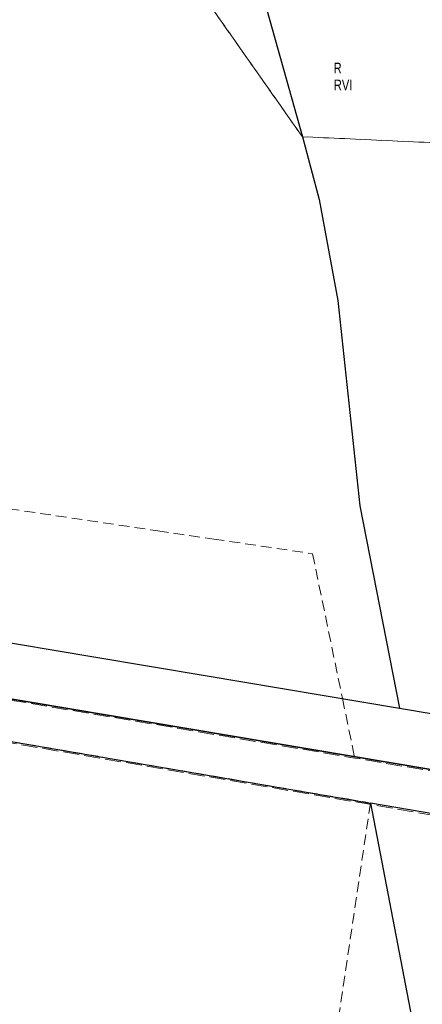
# Model space of a CAD drawing. Header units: metres. Extents: x 5548743 to 5556416, y 5707500 to 5714000.
# Tile 64 of 203: x 5554537 to 5554594, y 5709519 to 5709659. Entities that reach past the tile are written whole.
import ezdxf
from ezdxf.enums import TextEntityAlignment as Align

# ---------------------------------------------------------------- set-up
doc = ezdxf.new("R2010")
doc.units = ezdxf.units.M
doc.header["$MEASUREMENT"] = 0
for name, pattern in [('1.5_0.75', [2.25, 1.5, -0.75]), ('2.25_0.75', [3, 2.25, -0.75]), ('219-1000', [0])]:
    doc.linetypes.add(name, pattern=pattern)
for name, color, linetype in [('209-oznaczenie konturu klasyfikacyjnego', 7, 'CONTINUOUS'), ('210-oznaczenie konturu użytku gruntowego', 7, 'CONTINUOUS'), ('216-obręb ewidencyjny', 7, 'CONTINUOUS'), ('217-kontur klasyfikacyjny', 7, 'CONTINUOUS'), ('218-kontur użytku gruntowego', 7, 'CONTINUOUS'), ('219-działka ewidencyjna', 7, 'CONTINUOUS'), ('jezdnia', 7, 'CONTINUOUS')]:
    doc.layers.add(name, color=color, linetype=linetype)
doc.styles.get("Standard").update_dxf_attribs({"font": 'Working1250', "width": 0.75})

msp = doc.modelspace()

# ---------------------------------------------------------------- linework, layer by layer
at = {"layer": '216-obręb ewidencyjny', "color": 4, "linetype": 'Continuous', "lineweight": 35, "flags": 128}
for points in [[(5555256.15, 5709556.47), (5555010.66, 5709588.18), (5555014.08, 5709614.94), (5555004.95, 5709615.36), (5555002.58, 5709615.56), (5554879.17, 5709626.54), (5554702.25, 5709646.33), (5554701.94, 5709646.42), (5554667.79, 5709656.98), (5554640.74, 5709652.53), (5554641.5, 5709658.27), (5554621.17, 5709654.39), (5554605.07, 5709652.74), (5554608.31, 5709640.8), (5554611.39, 5709625), (5554614.84, 5709593.51), (5554621.43, 5709559.47), (5554623.68, 5709547.83), (5554172.37, 5709623.65), (5554130.29, 5709630.74), (5554132.49, 5709638.43), (5554139.83, 5709664.15)], [(5554139.83, 5709664.15), (5554132.49, 5709638.43), (5554130.29, 5709630.74), (5554172.37, 5709623.65), (5554623.68, 5709547.83), (5554621.43, 5709559.47), (5554614.84, 5709593.51), (5554611.39, 5709625), (5554608.31, 5709640.8), (5554605.07, 5709652.74), (5554621.17, 5709654.39), (5554641.5, 5709658.27), (5554640.74, 5709652.53), (5554667.79, 5709656.98), (5554701.94, 5709646.42), (5554702.25, 5709646.33), (5554879.17, 5709626.54), (5555002.58, 5709615.56), (5555004.95, 5709615.36), (5555014.08, 5709614.94), (5555010.66, 5709588.18), (5555256.15, 5709556.47)]]:
    msp.add_lwpolyline(points, dxfattribs=at)
at = {"layer": '217-kontur klasyfikacyjny', "color": 3, "linetype": '1.5_0.75', "lineweight": 18, "flags": 128}
for points in [[(5554555.92, 5709672.01), (5554576.84, 5709642.23)], [(5554576.84, 5709642.23), (5554555.92, 5709672.01)], [(5554576.84, 5709642.23), (5554608.31, 5709640.8)], [(5554608.31, 5709640.8), (5554576.84, 5709642.23)], [(5554519.7, 5709591.87), (5554556.38, 5709586.44)], [(5554556.38, 5709586.44), (5554564.3, 5709585.27)], [(5554564.3, 5709585.27), (5554578.28, 5709583.2)], [(5554578.28, 5709583.2), (5554582.51, 5709562.69)], [(5554582.51, 5709562.69), (5554584.21, 5709554.46)], [(5554584.21, 5709554.46), (5554623.68, 5709547.83)], [(5554586.49, 5709547.91), (5554580.73, 5709509.4)], [(5554624.86, 5709541.35), (5554586.49, 5709547.91)]]:
    msp.add_lwpolyline(points, dxfattribs=at)
at = {"layer": '218-kontur użytku gruntowego', "color": 70, "linetype": '1.5_0.75', "lineweight": 18, "flags": 128}
for points in [[(5554555.92, 5709672.01), (5554576.84, 5709642.23)], [(5554576.84, 5709642.23), (5554555.92, 5709672.01)], [(5554576.84, 5709642.23), (5554608.31, 5709640.8)], [(5554608.31, 5709640.8), (5554576.84, 5709642.23)], [(5554519.7, 5709591.87), (5554556.38, 5709586.44)], [(5554556.38, 5709586.44), (5554564.3, 5709585.27)], [(5554564.3, 5709585.27), (5554578.28, 5709583.2)], [(5554578.28, 5709583.2), (5554582.51, 5709562.69)], [(5554584.21, 5709554.46), (5554497.19, 5709569.08)], [(5554502.03, 5709562.36), (5554583.16, 5709548.48)], [(5554582.51, 5709562.69), (5554584.21, 5709554.46)], [(5554623.68, 5709547.83), (5554584.21, 5709554.46)], [(5554584.21, 5709554.46), (5554623.68, 5709547.83)], [(5554583.16, 5709548.48), (5554586.49, 5709547.91)], [(5554586.49, 5709547.91), (5554580.73, 5709509.4)], [(5554624.86, 5709541.35), (5554586.49, 5709547.91)], [(5554586.49, 5709547.91), (5554624.86, 5709541.35)]]:
    msp.add_lwpolyline(points, dxfattribs=at)
at = {"layer": '219-działka ewidencyjna', "color": 94, "linetype": '219-1000', "lineweight": 30, "flags": 128}
for points in [[(5554569.04, 5709670.15), (5554576.84, 5709642.23)], [(5554576.84, 5709642.23), (5554579.2, 5709633.35)], [(5554579.2, 5709633.35), (5554581.87, 5709619.03)], [(5554172.37, 5709623.65), (5554623.68, 5709547.83)], [(5554581.87, 5709619.03), (5554584.96, 5709590)], [(5554584.96, 5709590), (5554590.57, 5709561.33)], [(5554514.73, 5709574.09), (5554547.3, 5709568.61)], [(5554547.3, 5709568.61), (5554563.08, 5709565.96)], [(5554563.08, 5709565.96), (5554590.57, 5709561.33)], [(5554502.03, 5709562.36), (5554586.49, 5709547.91)], [(5554590.57, 5709561.33), (5554619.16, 5709556.53)], [(5554624.86, 5709541.35), (5554586.49, 5709547.91)], [(5554586.49, 5709547.91), (5554603.31, 5709460.1)]]:
    msp.add_lwpolyline(points, dxfattribs=at)
at = {"layer": 'jezdnia', "color": 252, "linetype": '2.25_0.75', "lineweight": 18, "flags": 128}
msp.add_lwpolyline([(5554129.07, 5709626.24), (5554271.48, 5709602.01), (5554316.49, 5709594.38), (5554362.56, 5709586.32), (5554391.63, 5709581.32), (5554443.2, 5709572.43), (5554471.95, 5709567.31), (5554624.93, 5709541.12), (5554623.75, 5709547.62), (5554584.25, 5709554.27), (5554497.11, 5709568.95), (5554130.29, 5709630.74)], close=True, dxfattribs=at)

# ---------------------------------------------------------------- texts
at = {"layer": '209-oznaczenie konturu klasyfikacyjnego', "color": 70, "linetype": 'Continuous', "lineweight": 18, "width": 0.79}
msp.add_text('RVI', height=1.5, dxfattribs=at).set_placement((5554581.28, 5709650.31), align=Align.TOP_LEFT)
at = {"layer": '210-oznaczenie konturu użytku gruntowego', "color": 70, "linetype": 'Continuous', "lineweight": 18, "width": 0.79}
msp.add_text('R', height=1.5, dxfattribs=at).set_placement((5554581.26, 5709651.21))

doc.saveas('drawing.dxf')
